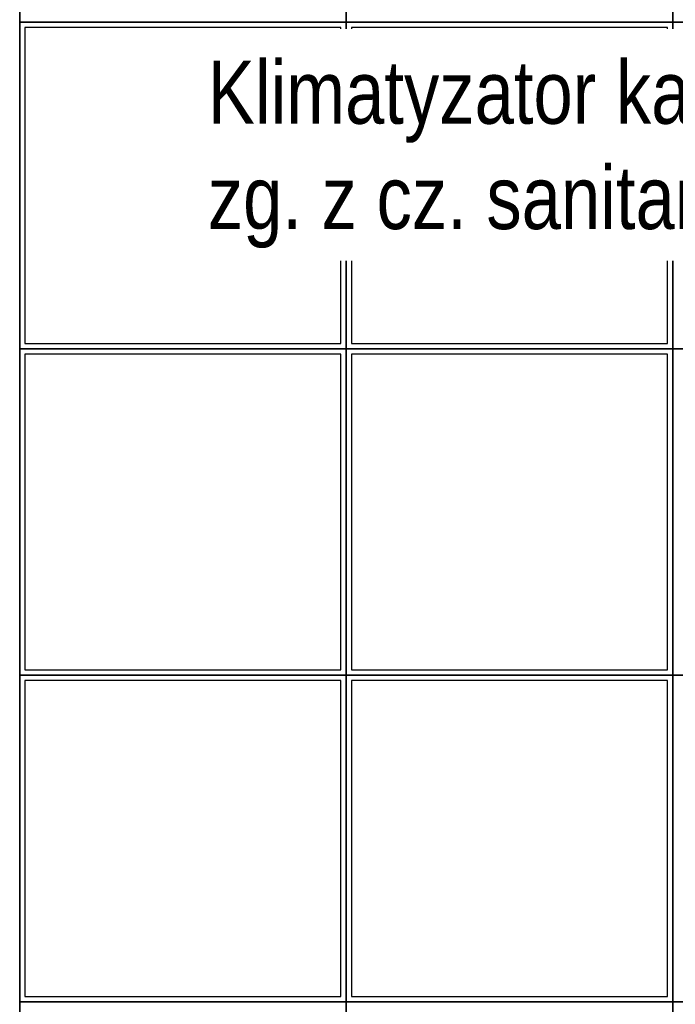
# Model space of a CAD drawing. Header units: millimetres. Extents: x -5941 to 19721, y -9230 to 6433.
# Tile 18 of 204: x 5652 to 5777, y -8013 to -7826. Entities that reach past the tile are written whole.
import ezdxf

# ---------------------------------------------------------------- set-up
doc = ezdxf.new("R2010")
doc.units = ezdxf.units.MM
for name, color, linetype in [('A_SC_MUROWANA_DZIAŁOWA', 42, 'Continuous'), ('A_SUFITY', 6, 'Continuous'), ('A_SUFITY OPIS', 1, 'Continuous')]:
    doc.layers.add(name, color=color, linetype=linetype)
doc.styles.get("Standard").update_dxf_attribs({"font": 'arial.ttf'})

msp = doc.modelspace()

# ---------------------------------------------------------------- linework, layer by layer
at = {"layer": 'A_SC_MUROWANA_DZIAŁOWA', "color": 8}
msp.add_lwpolyline([(5652.032, -8039.085), (5652.032, -7780.085)], dxfattribs=at)
at = {"layer": 'A_SUFITY'}
for points in [[(5652.032, -7826.085), (5714.032, -7826.085), (5714.032, -7764.085), (5652.032, -7764.085)], [(5714.032, -7826.085), (5776.032, -7826.085), (5776.032, -7764.085), (5714.032, -7764.085)], [(5776.032, -7826.085), (5838.032, -7826.085), (5838.032, -7764.085), (5776.032, -7764.085)], [(5652.032, -7888.085), (5714.032, -7888.085), (5714.032, -7826.085), (5652.032, -7826.085)], [(5653.032, -7887.085), (5713.032, -7887.085), (5713.032, -7827.085), (5653.032, -7827.085)], [(5714.032, -7888.085), (5776.032, -7888.085), (5776.032, -7826.085), (5714.032, -7826.085)], [(5715.032, -7887.085), (5775.032, -7887.085), (5775.032, -7827.085), (5715.032, -7827.085)], [(5776.032, -7888.085), (5838.032, -7888.085), (5838.032, -7826.085), (5776.032, -7826.085)], [(5652.032, -7950.085), (5714.032, -7950.085), (5714.032, -7888.085), (5652.032, -7888.085)], [(5653.032, -7949.085), (5713.032, -7949.085), (5713.032, -7889.085), (5653.032, -7889.085)], [(5714.032, -7950.085), (5776.032, -7950.085), (5776.032, -7888.085), (5714.032, -7888.085)], [(5715.032, -7949.085), (5775.032, -7949.085), (5775.032, -7889.085), (5715.032, -7889.085)], [(5776.032, -7950.085), (5838.032, -7950.085), (5838.032, -7888.085), (5776.032, -7888.085)], [(5652.032, -8012.085), (5714.032, -8012.085), (5714.032, -7950.085), (5652.032, -7950.085)], [(5653.032, -8011.085), (5713.032, -8011.085), (5713.032, -7951.085), (5653.032, -7951.085)], [(5714.032, -8012.085), (5776.032, -8012.085), (5776.032, -7950.085), (5714.032, -7950.085)], [(5715.032, -8011.085), (5775.032, -8011.085), (5775.032, -7951.085), (5715.032, -7951.085)], [(5776.032, -8012.085), (5838.032, -8012.085), (5838.032, -7950.085), (5776.032, -7950.085)], [(5652.032, -8074.085), (5714.032, -8074.085), (5714.032, -8012.085), (5652.032, -8012.085)], [(5714.032, -8074.085), (5776.032, -8074.085), (5776.032, -8012.085), (5714.032, -8012.085)], [(5776.032, -8074.085), (5838.032, -8074.085), (5838.032, -8012.085), (5776.032, -8012.085)]]:
    msp.add_lwpolyline(points, close=True, dxfattribs=at)
at = {"layer": 'A_SUFITY OPIS'}
msp.add_lwpolyline([(5873.282, -7925.855), (5813.337, -7852.135), (5687.922, -7852.135)], dxfattribs=at)

# ---------------------------------------------------------------- next in the draw order: texts
at = {"layer": 'A_SUFITY OPIS', "insert": (5687.75, -7833.351), "char_height": 12, "width": 153.36367, "attachment_point": 1, "bg_fill": 2}
msp.add_mtext('{\\W0.8;Klimatyzator kasetonowy\\Pzg. z cz. sanitarną}', dxfattribs=at)

doc.saveas('drawing.dxf')
